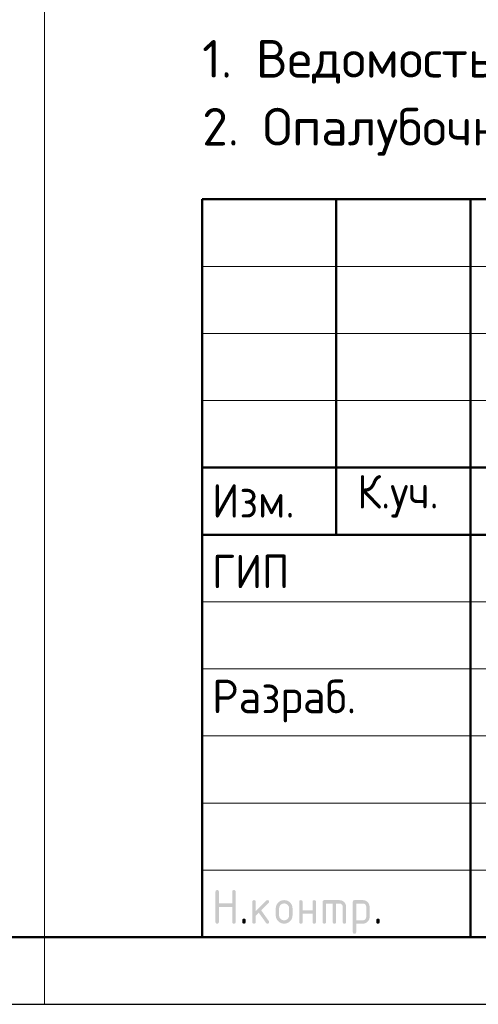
# Model space of a CAD drawing. Header units: millimetres. Extents: x 0 to 50400, y 0 to 35640.
# Tile 7 of 13: x 25966 to 30071, y 0 to 8806. Entities that reach past the tile are written whole.
import ezdxf

# ---------------------------------------------------------------- set-up
doc = ezdxf.new("R2010")
doc.units = ezdxf.units.MM
doc.layers.add('Standard', color=7, linetype='Continuous', lineweight=25)
doc.styles.add('ISOCPEUR', font='txt')

msp = doc.modelspace()

# ---------------------------------------------------------------- hatches: boundary and pattern name
at = {"layer": 'Standard', "linetype": 'Continuous', "lineweight": 25, "transparency": 33554687}
for points in [[(27718.9, 736.5), (27718.9, 1006.5), (27718.9, 1008.4), (27719.1, 1010.1), (27719.4, 1011.7), (27719.8, 1013.1), (27720.3, 1014.5), (27721, 1015.7), (27721.7, 1016.9), (27722.7, 1017.8), (27723.6, 1018.7), (27724.8, 1019.4), (27725.9, 1020.1), (27727.4, 1020.6), (27728.8, 1021.1), (27730.4, 1021.3), (27732, 1021.5), (27733.9, 1021.5), (27735.8, 1021.5), (27737.4, 1021.3), (27739.1, 1021.1), (27740.5, 1020.6), (27741.9, 1020.1), (27743.1, 1019.4), (27744.3, 1018.7), (27745.2, 1017.8), (27746.1, 1016.9), (27746.8, 1015.7), (27747.5, 1014.5), (27748, 1013.1), (27748.5, 1011.7), (27748.7, 1010.1), (27749, 1008.4), (27749, 1006.6), (27749, 901.6), (27868.6, 901.6), (27868.6, 1006.6), (27868.6, 1008.4), (27868.9, 1010.1), (27869.1, 1011.7), (27869.6, 1013.1), (27870, 1014.5), (27870.7, 1015.7), (27871.4, 1016.9), (27872.4, 1017.8), (27873.3, 1018.7), (27874.5, 1019.4), (27875.7, 1020.1), (27877.1, 1020.6), (27878.5, 1021.1), (27880.1, 1021.3), (27881.8, 1021.5), (27883.6, 1021.5), (27885.5, 1021.5), (27887.2, 1021.3), (27888.8, 1021.1), (27890.2, 1020.6), (27891.6, 1020.1), (27892.8, 1019.4), (27894, 1018.7), (27894.9, 1017.8), (27895.9, 1016.9), (27896.6, 1015.7), (27897.3, 1014.5), (27897.7, 1013.1), (27898.2, 1011.7), (27898.4, 1010.1), (27898.7, 1008.4), (27898.7, 1006.5), (27898.7, 736.5), (27898.7, 734.7), (27898.4, 733), (27898.2, 731.4), (27897.7, 730), (27897.3, 728.6), (27896.6, 727.4), (27895.9, 726.2), (27894.9, 725.3), (27894, 724.4), (27892.8, 723.7), (27891.6, 723), (27890.2, 722.5), (27888.8, 722), (27887.2, 721.8), (27885.5, 721.5), (27883.6, 721.5), (27881.8, 721.5), (27880.1, 721.8), (27878.5, 722), (27877.1, 722.5), (27875.7, 723), (27874.5, 723.7), (27873.3, 724.4), (27872.4, 725.3), (27871.4, 726.2), (27870.7, 727.4), (27870, 728.6), (27869.6, 730), (27869.1, 731.4), (27868.9, 733), (27868.6, 734.7), (27868.6, 736.5), (27868.6, 871.5), (27749, 871.5), (27749, 736.5), (27749, 734.7), (27748.7, 733), (27748.5, 731.4), (27748, 730), (27747.5, 728.6), (27746.8, 727.4), (27746.1, 726.2), (27745.2, 725.3), (27744.3, 724.4), (27743.1, 723.7), (27741.9, 723), (27740.5, 722.5), (27739.1, 722), (27737.4, 721.8), (27735.8, 721.5), (27733.9, 721.5), (27732, 721.5), (27730.4, 721.8), (27728.8, 722), (27727.4, 722.5), (27725.9, 723), (27724.8, 723.7), (27723.6, 724.4), (27722.7, 725.3), (27721.7, 726.2), (27721, 727.4), (27720.3, 728.6), (27719.8, 730), (27719.4, 731.4), (27719.1, 733), (27718.9, 734.7)], [(28078.7, 832.8), (28173, 927.1), (28174.1, 928.1), (28175.3, 929), (28176.5, 929.8), (28177.9, 930.3), (28179.2, 930.8), (28180.6, 931.1), (28182.1, 931.4), (28183.7, 931.4), (28185.6, 931.4), (28187.2, 931.1), (28188.9, 930.9), (28190.3, 930.4), (28191.7, 930), (28192.8, 929.3), (28194, 928.6), (28195, 927.6), (28195.9, 926.7), (28196.6, 925.5), (28197.3, 924.3), (28197.8, 922.9), (28198.2, 921.5), (28198.5, 919.9), (28198.7, 918.3), (28198.7, 916.4), (28198.7, 914.9), (28198.4, 913.5), (28198.1, 912.1), (28197.6, 910.8), (28197, 909.5), (28196.1, 908.3), (28195.3, 907.1), (28194.1, 905.9), (28128.3, 840.1), (28195.7, 745.2), (28197.2, 743.1), (28198, 740.9), (28198.7, 738.7), (28198.7, 736.3), (28198.7, 734.5), (28198.5, 732.8), (28198.2, 731.2), (28197.8, 729.9), (28197.3, 728.5), (28196.6, 727.3), (28195.9, 726.2), (28195, 725.2), (28194, 724.3), (28192.8, 723.6), (28191.7, 722.9), (28190.3, 722.5), (28188.9, 722), (28187.2, 721.8), (28185.6, 721.5), (28183.7, 721.5), (28181.7, 721.5), (28179.9, 721.9), (28178.2, 722.3), (28176.6, 723.1), (28175, 723.9), (28173.7, 725.1), (28172.3, 726.3), (28171.2, 727.9), (28106.7, 818.6), (28078.7, 790.6), (28078.7, 736.5), (28078.7, 734.7), (28078.5, 733), (28078.3, 731.4), (28077.8, 730), (28077.3, 728.6), (28076.6, 727.4), (28075.9, 726.2), (28075, 725.3), (28074, 724.4), (28072.9, 723.7), (28071.7, 723), (28070.3, 722.5), (28068.9, 722), (28067.2, 721.8), (28065.6, 721.5), (28063.7, 721.5), (28061.8, 721.5), (28060.2, 721.8), (28058.5, 722), (28057.1, 722.5), (28055.7, 723), (28054.5, 723.7), (28053.4, 724.4), (28052.4, 725.3), (28051.5, 726.2), (28050.8, 727.4), (28050.1, 728.6), (28049.6, 730), (28049.2, 731.4), (28048.9, 733), (28048.7, 734.7), (28048.7, 736.5), (28048.7, 916.4), (28048.7, 918.3), (28048.9, 919.9), (28049.2, 921.5), (28049.6, 922.9), (28050.1, 924.3), (28050.8, 925.5), (28051.5, 926.7), (28052.4, 927.6), (28053.4, 928.6), (28054.5, 929.3), (28055.7, 930), (28057.1, 930.4), (28058.5, 930.9), (28060.2, 931.1), (28061.8, 931.4), (28063.7, 931.4), (28065.6, 931.4), (28067.2, 931.1), (28068.9, 930.9), (28070.3, 930.4), (28071.7, 930), (28072.9, 929.3), (28074, 928.6), (28075, 927.6), (28075.9, 926.7), (28076.6, 925.5), (28077.3, 924.3), (28077.8, 922.9), (28078.3, 921.5), (28078.5, 919.9), (28078.7, 918.3), (28078.7, 916.4)], [(28498.4, 811.4), (28498.4, 736.5), (28498.4, 734.7), (28498.2, 733), (28497.9, 731.4), (28497.5, 730), (28497, 728.6), (28496.3, 727.4), (28495.6, 726.2), (28494.6, 725.3), (28493.7, 724.4), (28492.5, 723.6), (28491.4, 723), (28489.9, 722.5), (28488.5, 722), (28486.9, 721.8), (28485.2, 721.5), (28483.4, 721.5), (28481.5, 721.5), (28479.8, 721.8), (28478.2, 722), (28476.8, 722.5), (28475.4, 723), (28474.2, 723.7), (28473, 724.4), (28472.1, 725.3), (28471.2, 726.2), (28470.5, 727.4), (28469.8, 728.6), (28469.3, 730), (28468.8, 731.4), (28468.6, 733), (28468.3, 734.7), (28468.3, 736.5), (28468.3, 916.4), (28468.3, 918.3), (28468.6, 919.9), (28468.8, 921.5), (28469.3, 922.9), (28469.8, 924.3), (28470.5, 925.5), (28471.2, 926.7), (28472.1, 927.6), (28473, 928.6), (28474.2, 929.3), (28475.4, 930), (28476.8, 930.4), (28478.2, 930.9), (28479.8, 931.1), (28481.5, 931.4), (28483.4, 931.4), (28485.2, 931.4), (28486.9, 931.1), (28488.5, 930.9), (28489.9, 930.4), (28491.4, 930), (28492.5, 929.3), (28493.7, 928.6), (28494.6, 927.6), (28495.6, 926.7), (28496.3, 925.5), (28497, 924.4), (28497.5, 923), (28497.9, 921.5), (28498.2, 919.9), (28498.4, 918.3), (28498.4, 916.4), (28498.4, 841.5), (28588, 841.5), (28588, 916.4), (28588, 918.3), (28588.2, 919.9), (28588.5, 921.5), (28589, 923), (28589.4, 924.4), (28590.1, 925.5), (28590.8, 926.7), (28591.8, 927.6), (28592.7, 928.6), (28593.9, 929.3), (28595.1, 930), (28596.5, 930.4), (28597.9, 930.9), (28599.5, 931.1), (28601.2, 931.4), (28603, 931.4), (28604.9, 931.4), (28606.6, 931.1), (28608.2, 930.9), (28609.6, 930.4), (28611, 930), (28612.2, 929.3), (28613.4, 928.6), (28614.3, 927.6), (28615.2, 926.7), (28615.9, 925.5), (28616.7, 924.3), (28617.1, 922.9), (28617.6, 921.5), (28617.8, 919.9), (28618.1, 918.3), (28618.1, 916.4), (28618.1, 736.5), (28618.1, 734.7), (28617.8, 733), (28617.6, 731.4), (28617.1, 730), (28616.7, 728.6), (28615.9, 727.4), (28615.2, 726.2), (28614.3, 725.3), (28613.4, 724.4), (28612.2, 723.7), (28611, 723), (28609.6, 722.5), (28608.2, 722), (28606.6, 721.8), (28604.9, 721.5), (28603, 721.5), (28601.2, 721.5), (28599.5, 721.8), (28597.9, 722), (28596.5, 722.5), (28595.1, 723), (28593.9, 723.6), (28592.7, 724.4), (28591.8, 725.3), (28590.8, 726.2), (28590.1, 727.4), (28589.4, 728.6), (28589, 730), (28588.5, 731.4), (28588.2, 733), (28588, 734.7), (28588, 736.5), (28588, 811.4)], [(28693.2, 931.4), (28828.1, 931.4), (28831.2, 931.4), (28834.2, 931.1), (28837.2, 930.8), (28840.1, 930.3), (28843, 929.7), (28845.7, 928.9), (28848.5, 928.1), (28851.2, 927), (28853.8, 925.9), (28856.4, 924.5), (28858.9, 923.2), (28861.3, 921.5), (28863.7, 919.9), (28866, 918), (28868.3, 916.1), (28870.5, 913.9), (28872.7, 911.7), (28874.6, 909.4), (28876.5, 907.1), (28878.2, 904.7), (28879.8, 902.3), (28881.2, 899.7), (28882.5, 897.2), (28883.6, 894.5), (28884.7, 891.9), (28885.5, 889.1), (28886.4, 886.3), (28886.9, 883.4), (28887.5, 880.6), (28887.7, 877.6), (28888, 874.5), (28888, 871.4), (28888, 736.5), (28888, 734.7), (28887.8, 733), (28887.5, 731.4), (28887.1, 730), (28886.6, 728.6), (28885.9, 727.4), (28885.2, 726.2), (28884.3, 725.3), (28883.3, 724.4), (28882.1, 723.7), (28881, 723), (28879.6, 722.5), (28878.1, 722), (28876.5, 721.8), (28874.9, 721.5), (28873, 721.5), (28871.1, 721.5), (28869.5, 721.8), (28867.8, 722), (28866.4, 722.5), (28865, 723), (28863.8, 723.6), (28862.7, 724.4), (28861.7, 725.3), (28860.8, 726.2), (28860.1, 727.4), (28859.4, 728.6), (28858.9, 730), (28858.4, 731.4), (28858.2, 733), (28857.9, 734.7), (28857.9, 736.5), (28857.9, 871.4), (28857.9, 874.5), (28857.4, 877.5), (28856.9, 880.4), (28855.8, 883.1), (28854.7, 885.7), (28853.1, 888.1), (28851.5, 890.5), (28849.3, 892.7), (28847.2, 894.8), (28844.8, 896.5), (28842.4, 898.1), (28839.7, 899.2), (28837.1, 900.2), (28834.1, 900.8), (28831.2, 901.3), (28828, 901.3), (28798.1, 901.3), (28798.1, 736.5), (28798.1, 734.7), (28797.9, 733), (28797.6, 731.4), (28797.2, 730), (28796.7, 728.6), (28796, 727.4), (28795.3, 726.2), (28794.4, 725.3), (28793.4, 724.4), (28792.3, 723.6), (28791.1, 723), (28789.7, 722.5), (28788.3, 722), (28786.6, 721.8), (28785, 721.5), (28783.1, 721.5), (28781.2, 721.5), (28779.6, 721.8), (28777.9, 722), (28776.5, 722.5), (28775.1, 723), (28773.9, 723.6), (28772.8, 724.4), (28771.8, 725.3), (28770.9, 726.2), (28770.2, 727.4), (28769.5, 728.6), (28769, 730), (28768.5, 731.4), (28768.3, 733), (28768.1, 734.7), (28768.1, 736.5), (28768.1, 901.3), (28708.2, 901.3), (28708.2, 736.5), (28708.2, 734.7), (28708, 733), (28707.8, 731.4), (28707.3, 730), (28706.8, 728.6), (28706.1, 727.4), (28705.4, 726.2), (28704.5, 725.3), (28703.5, 724.4), (28702.4, 723.6), (28701.2, 723), (28699.8, 722.5), (28698.4, 722), (28696.7, 721.8), (28695.1, 721.5), (28693.2, 721.5), (28691.3, 721.5), (28689.7, 721.8), (28688, 722), (28686.6, 722.5), (28685.2, 723), (28684, 723.7), (28682.9, 724.4), (28681.9, 725.3), (28681, 726.2), (28680.3, 727.4), (28679.6, 728.6), (28679.1, 730), (28678.7, 731.4), (28678.4, 733), (28678.2, 734.7), (28678.2, 736.5), (28678.2, 916.4), (28678.2, 918.3), (28678.4, 919.9), (28678.6, 921.5), (28679.1, 922.9), (28679.6, 924.3), (28680.3, 925.5), (28681, 926.7), (28681.9, 927.6), (28682.9, 928.6), (28684, 929.3), (28685.2, 930), (28686.6, 930.4), (28688, 930.9), (28689.6, 931.1), (28691.3, 931.4)], [(27958.8, 751.6), (27958.8, 753.5), (27959, 755.1), (27959.3, 756.8), (27959.7, 758.2), (27960.2, 759.6), (27960.9, 760.8), (27961.6, 761.9), (27962.5, 762.9), (27963.5, 763.8), (27964.7, 764.5), (27965.8, 765.2), (27967.2, 765.7), (27968.6, 766.2), (27970.3, 766.4), (27971.9, 766.6), (27973.8, 766.6), (27975.7, 766.6), (27977.3, 766.4), (27979, 766.2), (27980.4, 765.7), (27981.8, 765.2), (27983, 764.5), (27984.1, 763.8), (27985.1, 762.9), (27986, 761.9), (27986.7, 760.8), (27987.4, 759.6), (27987.9, 758.2), (27988.4, 756.8), (27988.6, 755.1), (27988.8, 753.5), (27988.8, 751.6), (27988.8, 736.6), (27988.8, 734.7), (27988.6, 733), (27988.4, 731.4), (27987.9, 730), (27987.4, 728.6), (27986.7, 727.4), (27986, 726.2), (27985.1, 725.3), (27984.1, 724.4), (27983, 723.7), (27981.8, 723), (27980.4, 722.5), (27979, 722), (27977.3, 721.8), (27975.7, 721.5), (27973.8, 721.5), (27971.9, 721.5), (27970.3, 721.8), (27968.6, 722), (27967.2, 722.5), (27965.8, 723), (27964.7, 723.7), (27963.5, 724.4), (27962.5, 725.3), (27961.6, 726.2), (27960.9, 727.4), (27960.2, 728.6), (27959.7, 730), (27959.3, 731.4), (27959, 733), (27958.8, 734.7), (27958.8, 736.6)], [(29158, 751.6), (29158, 753.5), (29158.2, 755.1), (29158.4, 756.8), (29158.9, 758.2), (29159.4, 759.6), (29160.1, 760.8), (29160.8, 761.9), (29161.7, 762.9), (29162.6, 763.8), (29163.8, 764.5), (29165, 765.2), (29166.4, 765.7), (29167.8, 766.2), (29169.5, 766.4), (29171.1, 766.6), (29173, 766.6), (29174.9, 766.6), (29176.5, 766.4), (29178.1, 766.2), (29179.6, 765.7), (29181, 765.2), (29182.1, 764.5), (29183.3, 763.8), (29184.3, 762.9), (29185.2, 761.9), (29185.9, 760.8), (29186.6, 759.6), (29187.1, 758.2), (29187.5, 756.8), (29187.8, 755.1), (29188, 753.5), (29188, 751.6), (29188, 736.6), (29188, 734.7), (29187.8, 733), (29187.5, 731.4), (29187.1, 730), (29186.6, 728.6), (29185.9, 727.4), (29185.2, 726.2), (29184.3, 725.3), (29183.3, 724.4), (29182.1, 723.7), (29181, 723), (29179.6, 722.5), (29178.1, 722), (29176.5, 721.8), (29174.9, 721.5), (29173, 721.5), (29171.1, 721.5), (29169.5, 721.8), (29167.8, 722), (29166.4, 722.5), (29165, 723), (29163.8, 723.7), (29162.6, 724.4), (29161.7, 725.3), (29160.8, 726.2), (29160.1, 727.4), (29159.4, 728.6), (29158.9, 730), (29158.4, 731.4), (29158.2, 733), (29158, 734.7), (29158, 736.6)]]:
    msp.add_hatch(color=7, dxfattribs=at).paths.add_polyline_path(points, flags=16)
h = msp.add_hatch(color=7, dxfattribs=at)
h.paths.add_polyline_path([(28258.5, 796.5), (28258.5, 856.4), (28258.5, 860.3), (28258.8, 864.1), (28259.2, 867.8), (28259.9, 871.4), (28260.6, 875), (28261.6, 878.5), (28262.6, 881.9), (28264, 885.3), (28265.3, 888.6), (28267.1, 891.7), (28268.8, 894.9), (28270.8, 897.9), (28272.9, 901), (28275.3, 903.8), (28277.7, 906.7), (28280.4, 909.5), (28283.1, 912.2), (28286, 914.6), (28288.9, 917), (28291.9, 919.1), (28294.9, 921.1), (28298.1, 922.8), (28301.3, 924.5), (28304.6, 925.9), (28307.9, 927.3), (28311.4, 928.3), (28314.8, 929.3), (28318.4, 930), (28322, 930.7), (28325.7, 931), (28329.5, 931.4), (28333.4, 931.4), (28337.3, 931.4), (28341.1, 931), (28344.9, 930.7), (28348.5, 930), (28352.2, 929.3), (28355.6, 928.3), (28359.1, 927.3), (28362.4, 926), (28365.8, 924.6), (28368.9, 922.9), (28372.1, 921.2), (28375.1, 919.2), (28378.1, 917.1), (28381, 914.8), (28383.9, 912.4), (28386.6, 909.7), (28389.3, 907), (28391.6, 904.1), (28394, 901.3), (28396, 898.2), (28398.1, 895.2), (28399.8, 892), (28401.5, 888.9), (28402.8, 885.5), (28404.2, 882.2), (28405.2, 878.7), (28406.2, 875.2), (28406.9, 871.6), (28407.6, 868), (28407.9, 864.2), (28408.2, 860.4), (28408.2, 856.4), (28408.2, 796.5), (28408.2, 792.6), (28407.9, 788.9), (28407.5, 785.1), (28406.9, 781.5), (28406.2, 777.9), (28405.2, 774.4), (28404.1, 771), (28402.8, 767.7), (28401.4, 764.4), (28399.7, 761.2), (28398, 758), (28395.9, 755), (28393.9, 752), (28391.5, 749.1), (28389.1, 746.2), (28386.3, 743.5), (28383.6, 740.7), (28380.7, 738.3), (28377.8, 735.9), (28374.8, 733.9), (28371.8, 731.8), (28368.6, 730.1), (28365.5, 728.4), (28362.2, 727), (28358.8, 725.6), (28355.4, 724.6), (28351.9, 723.6), (28348.3, 722.9), (28344.7, 722.2), (28341, 721.9), (28337.3, 721.5), (28333.4, 721.5), (28329.5, 721.5), (28325.7, 721.9), (28322, 722.2), (28318.4, 722.9), (28314.8, 723.6), (28311.4, 724.6), (28307.9, 725.6), (28304.6, 727), (28301.3, 728.4), (28298.1, 730.1), (28294.9, 731.8), (28291.9, 733.9), (28288.9, 735.9), (28286, 738.3), (28283.1, 740.7), (28280.4, 743.5), (28277.7, 746.2), (28275.3, 749.1), (28272.9, 752), (28270.8, 755), (28268.8, 758), (28267.1, 761.2), (28265.3, 764.4), (28264, 767.7), (28262.6, 771), (28261.6, 774.4), (28260.6, 777.9), (28259.9, 781.5), (28259.2, 785.1), (28258.8, 788.9), (28258.5, 792.6)], flags=16)
h.paths.add_polyline_path([(28378.2, 796.6), (28378.2, 856.6), (28378.2, 861.2), (28377.4, 865.5), (28376.5, 869.9), (28374.9, 873.8), (28373.2, 877.8), (28370.8, 881.4), (28368.3, 885.1), (28365.1, 888.4), (28361.8, 891.7), (28358.1, 894.1), (28354.5, 896.6), (28350.6, 898.3), (28346.6, 899.9), (28342.3, 900.7), (28338, 901.6), (28333.4, 901.6), (28328.7, 901.6), (28324.4, 900.7), (28320.1, 899.9), (28316.2, 898.3), (28312.2, 896.6), (28308.6, 894.1), (28305, 891.7), (28301.7, 888.4), (28298.4, 885.1), (28295.9, 881.4), (28293.5, 877.8), (28291.8, 873.8), (28290.2, 869.9), (28289.4, 865.5), (28288.6, 861.2), (28288.6, 856.6), (28288.6, 796.6), (28288.6, 791.9), (28289.4, 787.5), (28290.2, 783.2), (28291.8, 779.2), (28293.4, 775.2), (28295.9, 771.6), (28298.3, 767.9), (28301.6, 764.7), (28304.8, 761.4), (28308.4, 758.9), (28312.1, 756.5), (28316, 754.9), (28320, 753.2), (28324.3, 752.4), (28328.7, 751.6), (28333.4, 751.6), (28338, 751.6), (28342.3, 752.4), (28346.6, 753.2), (28350.6, 754.9), (28354.5, 756.5), (28358.1, 759), (28361.8, 761.5), (28365.1, 764.8), (28368.3, 768.1), (28370.8, 771.7), (28373.2, 775.3), (28374.9, 779.3), (28376.5, 783.3), (28377.4, 787.6), (28378.2, 791.9)])
h = msp.add_hatch(color=7, dxfattribs=at)
h.paths.add_polyline_path([(28948.1, 916.4), (28948.1, 918.3), (28948.4, 919.9), (28948.6, 921.5), (28949.1, 923), (28949.5, 924.3), (28950.2, 925.5), (28950.9, 926.7), (28951.9, 927.6), (28952.8, 928.6), (28954, 929.3), (28955.1, 930), (28956.5, 930.4), (28957.9, 930.9), (28959.6, 931.1), (28961.2, 931.4), (28963.1, 931.4), (29038, 931.4), (29041.1, 931.4), (29044.1, 931.1), (29047.2, 930.8), (29050.1, 930.3), (29052.9, 929.8), (29055.7, 928.9), (29058.5, 928.1), (29061.2, 927), (29063.8, 925.9), (29066.4, 924.6), (29068.9, 923.2), (29071.3, 921.6), (29073.7, 920), (29076, 918.1), (29078.3, 916.2), (29080.5, 914), (29082.7, 911.8), (29084.6, 909.5), (29086.5, 907.2), (29088.1, 904.8), (29089.7, 902.4), (29091.1, 899.9), (29092.4, 897.3), (29093.5, 894.7), (29094.6, 892), (29095.4, 889.2), (29096.2, 886.5), (29096.8, 883.5), (29097.3, 880.6), (29097.6, 877.6), (29097.8, 874.6), (29097.8, 871.4), (29097.8, 781.5), (29097.8, 778.4), (29097.6, 775.4), (29097.3, 772.4), (29096.8, 769.5), (29096.2, 766.6), (29095.4, 763.8), (29094.6, 761), (29093.5, 758.4), (29092.4, 755.7), (29091.1, 753.2), (29089.7, 750.7), (29088.1, 748.2), (29086.5, 745.8), (29084.6, 743.5), (29082.7, 741.2), (29080.5, 739), (29078.3, 736.8), (29076, 734.9), (29073.8, 733), (29071.3, 731.4), (29068.9, 729.7), (29066.4, 728.4), (29063.9, 727), (29061.2, 725.9), (29058.6, 724.8), (29055.8, 724), (29053, 723.2), (29050.1, 722.6), (29047.2, 722.1), (29044.2, 721.8), (29041.1, 721.5), (29038, 721.5), (28978.2, 721.5), (28978.2, 646.6), (28978.2, 644.8), (28977.9, 643.1), (28977.7, 641.5), (28977.2, 640.1), (28976.8, 638.7), (28976.1, 637.5), (28975.4, 636.3), (28974.4, 635.4), (28973.5, 634.5), (28972.3, 633.8), (28971.1, 633.1), (28969.7, 632.6), (28968.3, 632.1), (28966.7, 631.9), (28965, 631.7), (28963.1, 631.7), (28961.3, 631.7), (28959.6, 631.9), (28958, 632.1), (28956.6, 632.6), (28955.2, 633.1), (28954, 633.8), (28952.8, 634.5), (28951.9, 635.4), (28950.9, 636.3), (28950.2, 637.5), (28949.5, 638.7), (28949.1, 640.1), (28948.6, 641.5), (28948.4, 643.1), (28948.1, 644.8), (28948.1, 646.6)], flags=16)
h.paths.add_polyline_path([(28978.2, 901.3), (28978.2, 751.6), (29037.9, 751.6), (29041, 751.6), (29043.9, 752.1), (29046.8, 752.7), (29049.4, 753.8), (29052.1, 754.9), (29054.5, 756.5), (29056.9, 758.1), (29059.1, 760.3), (29061.3, 762.5), (29062.9, 764.9), (29064.5, 767.4), (29065.6, 770), (29066.7, 772.7), (29067.2, 775.5), (29067.8, 778.4), (29067.8, 781.5), (29067.8, 871.4), (29067.8, 874.6), (29067.2, 877.5), (29066.7, 880.4), (29065.6, 883.1), (29064.6, 885.7), (29062.9, 888.1), (29061.3, 890.5), (29059.2, 892.7), (29057, 894.9), (29054.6, 896.5), (29052.2, 898.1), (29049.6, 899.2), (29046.9, 900.2), (29044, 900.8), (29041.1, 901.3), (29037.9, 901.3)])

# ---------------------------------------------------------------- linework, layer by layer
at = {"layer": 'Standard', "color": 7, "linetype": 'Continuous', "lineweight": 50, "transparency": 33554687}
for p, q in [((27600, 600), (27600, 7200)), ((27600, 7200), (49800, 7200)), ((28800, 4200), (28800, 7200)), ((30000, 600), (30000, 7200)), ((27600, 4800), (35400, 4800)), ((27600, 4800), (35400, 4800)), ((27600, 4200), (35400, 4200)), ((27600, 4200), (35400, 4200))]:
    msp.add_line(p, q, dxfattribs=at)
at = {"layer": 'Standard', "color": 7, "linetype": 'Continuous', "lineweight": 13, "transparency": 33554687}
for p, q in [((27600, 6600), (35400, 6600)), ((27600, 6000), (35400, 6000)), ((27600, 5400), (35400, 5400)), ((27600, 3600), (35400, 3600)), ((27600, 3000), (35400, 3000)), ((27600, 3000), (35400, 3000)), ((27600, 2400), (35400, 2400)), ((27600, 2400), (35400, 2400)), ((27600, 1800), (35400, 1800)), ((27600, 1200), (35400, 1200))]:
    msp.add_line(p, q, dxfattribs=at)
at = {"layer": 'Standard', "color": 7, "linetype": 'Continuous', "lineweight": 25, "transparency": 33554687}
msp.add_line((27600, 600), (49800, 600), dxfattribs=at)
msp.add_line((27600, 600), (49800, 600), dxfattribs=at)
msp.add_line((27600, 600), (49800, 600), dxfattribs=at)
msp.add_lwpolyline([(0, 0), (50400, 0), (50400, 35640), (0, 35640), (0, 0)], close=True, dxfattribs=at)
at = {"layer": 'Standard', "color": 220, "linetype": 'Continuous', "lineweight": 13, "transparency": 33554687}
for points in [[(50400, 35640), (0, 35640), (0, 0), (50400, 0), (50400, 35640)], [(50400, 35640), (26188.9, 35640), (26188.9, 0), (50400, 0), (50400, 35640)]]:
    msp.add_lwpolyline(points, dxfattribs=at)
at = {"layer": 'Standard', "color": 220, "linetype": 'Continuous', "lineweight": -3, "transparency": 33554687}
msp.add_lwpolyline([(50400, 35640), (0, 35640), (0, 0), (50400, 0), (50400, 35640)], dxfattribs=at)
at = {"layer": 'Standard', "color": 7, "linetype": 'Continuous', "lineweight": 50, "transparency": 33554687}
msp.add_lwpolyline([(2400, 35040), (49800, 35040), (49800, 600), (2400, 600), (2400, 35040)], close=True, dxfattribs=at)
at = {"layer": 'Standard', "color": 7, "linetype": 'Continuous', "lineweight": 25, "transparency": 33554687}
msp.add_lwpolyline([(49800, 7200), (27600, 7200), (27600, 600), (49800, 600), (49800, 7200)], dxfattribs=at)

# ---------------------------------------------------------------- texts
at = {"layer": 'Standard', "color": 7, "linetype": 'Continuous', "lineweight": 13, "transparency": 33554687, "insert": (27600, 8624), "char_height": 336, "width": 13731.48, "attachment_point": 1, "line_spacing_factor": 1.084337}
msp.add_mtext('\\A1;{\\fISOCPEUR|i0|b0;\\H335.999994;\\W1.000000;\\C7;1. Ведомость расхода стали см. лист КЖ-1.1}\\P{\\fISOCPEUR|i0|b0;\\H335.999994;\\W1.000000;\\C7;2. Опалубочный план конструкции стен 1 этажа см. лист КЖ-2}\\P', dxfattribs=at)
at = {"layer": 'Standard', "color": 7, "linetype": 'Continuous', "lineweight": 25, "transparency": 33554687, "char_height": 300, "attachment_point": 7, "style": 'ISOCPEUR'}
for s, insert, width in [('\\W0.93;Изм.', (27688.8, 4353), 903.476), ('\\W0.93;К.уч.', (28987.2, 4353), 979.214), ('\\W0.92;ГИП', (27688.8, 3721.5), 827.543), ('\\W0.96;Разраб.', (27688.8, 2521.5), 1567.875)]:
    msp.add_mtext(s, dxfattribs=dict(at, insert=insert, width=width))

doc.saveas('drawing.dxf')
